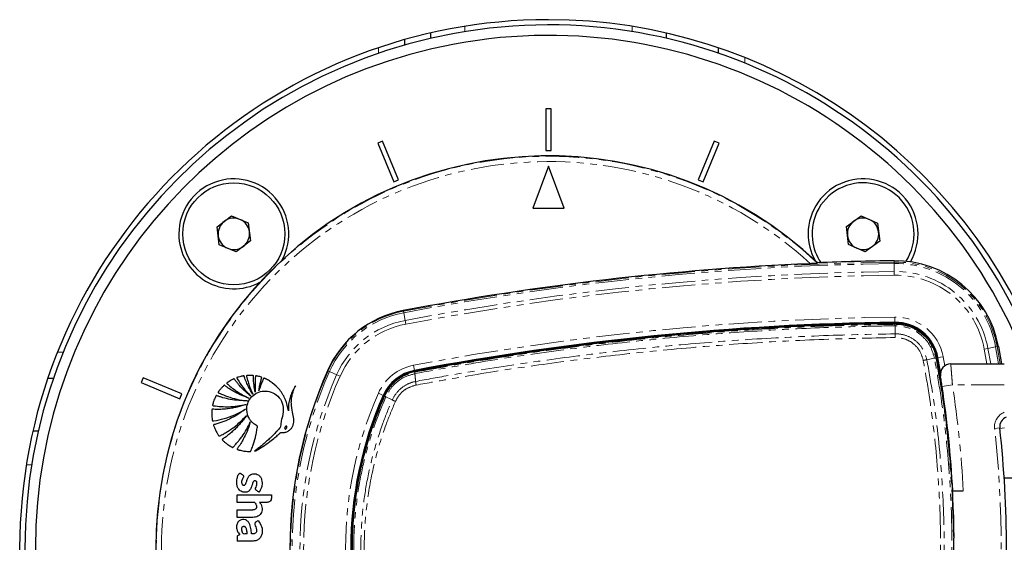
# Model space of a CAD drawing. Header units: millimetres. Extents: x 186 to 9508, y 327 to 8143.
# Tile 27 of 53: x 703 to 891, y 6144 to 6244. Entities that reach past the tile are written whole.
import ezdxf

# ---------------------------------------------------------------- set-up
doc = ezdxf.new("R2010")
doc.units = ezdxf.units.MM
doc.linetypes.add('PHANTOM', pattern=[12.7, 6.35, -1.27, 1.27, -1.27, 1.27, -1.27])

msp = doc.modelspace()

# ---------------------------------------------------------------- linework, layer by layer
at = {"color": 7, "linetype": 'Continuous', "lineweight": 25}
for p, q in [((781.31, 6241.03), (781.31, 6240.01)), ((826.31, 6241.03), (826.31, 6240.01)), ((776.33, 6239.76), (776.33, 6238.72)), ((836.31, 6237.14), (836.31, 6238.2)), ((804.31, 6226.57), (803.31, 6226.57)), ((803.31, 6226.57), (803.31, 6218.57)), ((804.31, 6218.57), (804.31, 6226.57)), ((772.13, 6220.37), (771.2, 6219.98)), ((771.2, 6219.98), (774.26, 6212.59)), ((775.19, 6212.98), (772.13, 6220.37)), ((835.49, 6220.37), (832.43, 6212.98)), ((833.36, 6212.59), (836.42, 6219.98)), ((836.42, 6219.98), (835.49, 6220.37)), ((803.31, 6218.57), (804.31, 6218.57)), ((803.81, 6215.57), (800.81, 6207.57)), ((806.81, 6207.57), (803.81, 6215.57)), ((774.26, 6212.59), (775.19, 6212.98)), ((832.43, 6212.98), (833.36, 6212.59)), ((800.81, 6207.57), (806.81, 6207.57)), ((740.52, 6204.03), (743.29, 6206.11)), ((743.29, 6206.11), (746.47, 6204.76)), ((860.74, 6204.05), (863.52, 6206.11)), ((863.52, 6206.11), (866.7, 6204.74)), ((740.94, 6200.59), (740.52, 6204.03)), ((746.47, 6204.76), (746.89, 6201.32)), ((861.13, 6200.61), (860.74, 6204.05)), ((866.7, 6204.74), (867.09, 6201.29)), ((746.89, 6201.32), (744.13, 6199.23)), ((867.09, 6201.29), (864.31, 6199.23)), ((744.13, 6199.23), (740.94, 6200.59)), ((864.31, 6199.23), (861.13, 6200.61)), ((855.22, 6197.06), (855.25, 6197.15)), ((889.77, 6181.17), (890.36, 6177.82)), ((878.71, 6176.23), (878.21, 6179.03)), ((880.67, 6177.82), (890.89, 6177.82)), ((709.24, 6175.07), (708.18, 6175.07)), ((726.4, 6175.18), (726.01, 6174.25)), ((733.79, 6172.12), (726.4, 6175.18)), ((726.01, 6174.25), (733.4, 6171.19)), ((733.4, 6171.19), (733.79, 6172.12)), ((705.35, 6165.07), (706.37, 6165.07)), ((890.87, 6156.07), (900.71, 6156.07)), ((881.01, 6154.25), (880.97, 6154.28)), ((744.33, 6152.8), (750.9, 6152.8)), ((744.33, 6151.39), (744.33, 6152.8)), ((750.9, 6152.8), (750.9, 6152.2)), ((880.98, 6154.07), (881.02, 6154.07)), ((881.01, 6153.57), (883.05, 6153.57)), ((747.7, 6151.39), (744.33, 6151.39)), ((750.09, 6151.39), (748.63, 6151.39)), ((744.33, 6149.93), (747.33, 6149.93)), ((744.33, 6148.52), (744.33, 6149.93)), ((747.33, 6148.52), (744.33, 6148.52)), ((747.95, 6147.65), (748.39, 6147.9)), ((747.28, 6143.99), (744.33, 6143.99))]:
    msp.add_line(p, q, dxfattribs=at)
at = {"color": 8, "linetype": 'PHANTOM', "lineweight": 18}
for p, q in [((787.81, 6242.29), (787.81, 6241.28)), ((819.81, 6242.29), (819.81, 6241.28)), ((771.33, 6237.15), (771.33, 6238.21)), ((841.31, 6236.35), (841.31, 6235.27)), ((869.85, 6197.28), (869.85, 6197.53)), ((869.85, 6197.28), (869.86, 6196.99)), ((869.86, 6196.99), (869.88, 6195.49)), ((869.88, 6194.78), (869.88, 6195.49)), ((776.11, 6187.89), (776.09, 6188.01)), ((776.11, 6187.89), (776.16, 6187.6)), ((776.44, 6186.13), (776.16, 6187.6)), ((776.57, 6185.43), (776.44, 6186.13)), ((870, 6185.78), (869.98, 6186.78)), ((870, 6185.69), (870, 6185.78)), ((870, 6185.39), (870, 6185.53)), ((870.02, 6185.11), (870.02, 6185.11)), ((870.06, 6183.62), (870.06, 6183.58)), ((887.07, 6180.67), (887.76, 6180.8)), ((887.57, 6177.82), (887.07, 6180.67)), ((889.24, 6181.07), (887.76, 6180.8)), ((887.76, 6180.8), (888.29, 6177.82)), ((889.24, 6181.07), (889.52, 6181.13)), ((889.81, 6177.82), (889.24, 6181.07)), ((889.52, 6181.13), (889.77, 6181.17)), ((889.52, 6181.13), (890.11, 6177.82)), ((710.03, 6180.07), (711.11, 6180.07)), ((877.56, 6178.91), (877.56, 6178.91)), ((877.84, 6178.96), (877.97, 6178.98)), ((878.13, 6179.01), (878.21, 6179.03)), ((878.21, 6179.03), (879.2, 6179.21)), ((879.2, 6179.21), (879.51, 6177.45)), ((778.06, 6177.57), (778.25, 6176.59)), ((761.72, 6176.47), (761.6, 6176.52)), ((761.72, 6176.47), (761.98, 6176.35)), ((763.36, 6175.74), (761.98, 6176.35)), ((764, 6175.46), (763.36, 6175.74)), ((778.26, 6176.5), (778.25, 6176.59)), ((778.31, 6176.27), (778.3, 6176.34)), ((778.3, 6176.27), (778.31, 6176.27)), ((778.3, 6175.98), (778.3, 6175.98)), ((879.01, 6173.52), (880.99, 6173.82)), ((890.89, 6173.82), (880.99, 6173.82)), ((771.32, 6172.22), (772.24, 6171.82)), ((772.32, 6171.78), (772.24, 6171.82)), ((772.53, 6171.69), (772.47, 6171.72)), ((772.53, 6171.68), (772.53, 6171.69)), ((772.76, 6171.57), (772.75, 6171.56)), ((772.75, 6171.56), (772.75, 6171.56)), ((889.04, 6165.49), (890.03, 6165.6)), ((890.93, 6165.6), (890.04, 6165.5)), ((704.09, 6158.57), (705.1, 6158.57))]:
    msp.add_line(p, q, dxfattribs=at)
at = {"color": 8, "linetype": 'PHANTOM', "lineweight": 18, "flags": 128}
for points in [[(870.06, 6183.62), (870.03, 6184.5), (870.02, 6185.11)], [(877.56, 6178.91), (876.94, 6178.79), (876.1, 6178.63)], [(773.99, 6170.94), (773.55, 6171.16), (772.99, 6171.44), (772.75, 6171.56)]]:
    msp.add_lwpolyline(points, dxfattribs=at)
at = {"color": 7, "linetype": 'Continuous', "lineweight": 25, "flags": 128}
msp.add_lwpolyline([(878.67, 6175.94), (878.66, 6176.01), (878.13, 6179.01)], dxfattribs=at)
at = {"color": 7, "linetype": 'Continuous', "lineweight": 25}
msp.add_circle((743.71, 6202.67), 9.75, dxfattribs=at)
for centre, radius, start, end in [((803.81, 6142.57), 101, 90, 339.5732), ((803.81, 6142.57), 100, 20.6403, 339.3597), ((803.81, 6142.57), 101, 20.4268, 90), ((803.81, 6142.57), 98, 21.0814, 338.9186), ((803.81, 6142.57), 75, 46.6933, 313.3067), ((743.71, 6202.67), 10.5, 331.6399, 180), ((863.91, 6202.67), 10.5, 329.3741, 180), ((863.91, 6202.67), 9.75, 327.4322, 186.5432), ((743.71, 6202.67), 3, 126.9721, 186.9721), ((743.71, 6202.67), 3, 66.9721, 126.9721), ((743.71, 6202.67), 3, 6.9721, 66.9721), ((863.91, 6202.67), 3, 126.5432, 186.5432), ((863.91, 6202.67), 3, 66.5432, 126.5432), ((863.91, 6202.67), 3, 6.5432, 66.5432), ((743.71, 6202.67), 3, 306.9721, 6.9721), ((863.91, 6202.67), 3, 306.5432, 6.5432), ((743.71, 6202.67), 10.5, 180, 298.3601), ((743.71, 6202.67), 3, 186.9721, 246.9721), ((863.91, 6202.67), 10.5, 180, 208.3601), ((863.91, 6202.67), 9.75, 186.5432, 214.3627), ((863.91, 6202.67), 3, 186.5432, 246.5432), ((743.71, 6202.67), 3, 246.9721, 306.9721), ((863.91, 6202.67), 3, 246.5432, 306.5432), ((876.63, 5657.07), 540.5, 90.7191, 92.267), ((870.1, 6177.53), 20, 10.4908, 90.7191), ((876.63, 5657.07), 540.38, 92.4164, 100.7235), ((779.78, 6168.48), 19.88, 100.7235, 156.1432), ((876.63, 5657.07), 528.75, 90.7191, 100.7235), ((876.63, 5657.07), 528.66, 90.7191, 100.7235), ((876.63, 5657.07), 528.5, 90.7191, 100.7235), ((870.1, 6177.53), 8.25, 10.4908, 90.7191), ((870.1, 6177.53), 8.16, 10.4908, 90.7191), ((870.1, 6177.53), 8, 10.4908, 90.7191), ((681.31, 6142.57), 200, 1.7191, 10.4908), ((681.31, 6142.57), 200, 4.1474, 10.4908), ((880.67, 6175.82), 2, 90, 189.2779), ((838.37, 6142.57), 83.94, 156.1432, 203.8568), ((779.78, 6168.48), 8.25, 100.7235, 156.1432), ((779.78, 6168.48), 8.16, 100.7235, 156.1432), ((779.78, 6168.48), 8, 100.7235, 156.1432), ((681.31, 6143.25), 200, 2.9569, 8.7036), ((838.37, 6142.57), 72.31, 156.1432, 203.8568), ((838.37, 6142.57), 72.23, 156.1432, 203.8568), ((838.37, 6142.57), 72.06, 156.1432, 203.8568), ((892.02, 6165.82), 2, 112.0417, 186.3565), ((683.31, 6142.57), 208, 353.6435, 6.3565), ((681.31, 6142.57), 199.93, 359.4268, 0.5732)]:
    msp.add_arc(centre, radius, start, end, dxfattribs=at)
at = {"color": 8, "linetype": 'PHANTOM', "lineweight": 18}
for centre, radius, start, end in [((803.81, 6142.57), 74.91, 46.6649, 313.3351), ((803.81, 6142.57), 73.91, 47.3895, 312.6105), ((876.63, 5657.07), 540.25, 90.7191, 100.7235), ((876.63, 5657.07), 539.96, 90.7191, 100.7235), ((876.63, 5657.07), 538.46, 90.7191, 100.7235), ((870.1, 6177.53), 19.75, 10.4908, 90.7191), ((870.1, 6177.53), 19.46, 10.4908, 90.7191), ((870.1, 6177.53), 17.96, 10.4908, 90.7191), ((876.63, 5657.07), 537.75, 90.7191, 100.7235), ((870.1, 6177.53), 17.25, 10.4908, 90.7191), ((779.78, 6168.48), 19.75, 100.7235, 156.1432), ((779.78, 6168.48), 19.46, 100.7235, 156.1432), ((779.78, 6168.48), 17.96, 100.7235, 156.1432), ((876.63, 5657.07), 529.75, 90.7191, 100.7235), ((870.1, 6177.53), 9.25, 10.4908, 90.7191), ((779.78, 6168.48), 17.25, 100.7235, 156.1432), ((867.05, 6185.1), 2.96, 0.0685, 5.6487), ((875.01, 6192.86), 14.18, 280.3598, 281.4916), ((779.78, 6168.48), 9.25, 100.7235, 156.1432), ((838.37, 6142.57), 83.82, 156.1432, 203.8568), ((838.37, 6142.57), 83.52, 156.1432, 203.8568), ((838.37, 6142.57), 82.02, 156.1432, 203.8568), ((838.37, 6142.57), 81.32, 156.1432, 203.8568), ((778.84, 6176.11), 0.559, 163.5371, 193.4563), ((681.31, 6143.25), 202, 2.9276, 8.7036), ((838.37, 6142.57), 73.31, 156.1432, 203.8568), ((773.27, 6172.8), 1.34, 236.2906, 247.3365), ((781.69, 6186.65), 17.49, 243.874, 246.0208), ((892.02, 6165.82), 3, 112.0417, 186.3565), ((683.31, 6142.57), 207, 353.6435, 6.3565)]:
    msp.add_arc(centre, radius, start, end, dxfattribs=at)
at = {"color": 7, "linetype": 'Continuous', "lineweight": 25}
for points, knots in [([(855.22, 6197.06), (855.21, 6197.05), (855.19, 6197.05), (855.02, 6197.03), (854.73, 6197.01), (854.31, 6196.99), (854, 6196.97), (853.85, 6196.97)], [0, 0, 0, 0, 0.1440968, 0.2875872, 0.486137, 0.7601998, 1, 1, 1, 1]), ([(746.93, 6171.69), (746.41, 6172.14), (745.59, 6172.82), (744.73, 6173.76), (744.28, 6174.31), (744.01, 6174.64), (743.89, 6174.85), (743.8, 6174.94), (743.77, 6174.96), (743.75, 6174.97), (743.71, 6174.97), (743.66, 6174.96), (743.57, 6174.91), (743.34, 6174.79), (743.01, 6174.61), (742.69, 6174.39), (742.48, 6174.26), (742.41, 6174.2), (742.39, 6174.18), (742.38, 6174.15), (742.39, 6174.12), (742.41, 6174.07), (742.47, 6174.02), (742.52, 6173.98), (742.54, 6173.96), (742.55, 6173.96), (742.55, 6173.95), (742.55, 6173.95), (742.55, 6173.95), (742.55, 6173.95), (742.55, 6173.95), (742.55, 6173.95), (743.12, 6173.44), (744.39, 6172.42), (745.84, 6171.68), (746.61, 6171.28)], [0, 0, 0, 0, 0.181563, 0.281452, 0.336766, 0.368324, 0.39543, 0.400295, 0.402717, 0.404776, 0.406735, 0.41078, 0.419527, 0.434462, 0.477332, 0.519899, 0.538335, 0.541449, 0.544399, 0.546346, 0.548841, 0.551627, 0.562442, 0.56711, 0.56892, 0.56965, 0.569956, 0.570088, 0.570146, 0.570171, 0.570182, 0.570187, 0.57019, 0.771132, 1, 1, 1, 1]), ([(747.32, 6172.06), (747.04, 6172.52), (746.6, 6173.26), (746.16, 6174.22), (745.92, 6174.83), (745.78, 6175.19), (745.72, 6175.4), (745.69, 6175.49), (745.67, 6175.52), (745.65, 6175.53), (745.63, 6175.55), (745.59, 6175.55), (745.52, 6175.54), (745.42, 6175.52), (745.26, 6175.49), (744.99, 6175.43), (744.69, 6175.35), (744.45, 6175.28), (744.34, 6175.24), (744.3, 6175.21), (744.28, 6175.18), (744.28, 6175.13), (744.3, 6175.09), (744.33, 6175.04), (744.35, 6175), (744.37, 6174.97), (744.37, 6174.96), (744.38, 6174.96), (744.38, 6174.95), (744.38, 6174.95), (744.38, 6174.95), (744.38, 6174.95), (744.38, 6174.95), (744.72, 6174.38), (745.49, 6173.23), (746.44, 6172.22), (746.93, 6171.69)], [0, 0, 0, 0, 0.165667, 0.266279, 0.325785, 0.370092, 0.385201, 0.394149, 0.396289, 0.398331, 0.400329, 0.404851, 0.409546, 0.422041, 0.435842, 0.460922, 0.507787, 0.532654, 0.538534, 0.542969, 0.546556, 0.550022, 0.555764, 0.56218, 0.567863, 0.570218, 0.571206, 0.57163, 0.571814, 0.571894, 0.57193, 0.571945, 0.571952, 0.571957, 0.777413, 1, 1, 1, 1]), ([(747.81, 6172.42), (747.72, 6172.88), (747.58, 6173.63), (747.49, 6174.55), (747.46, 6175.08), (747.45, 6175.37), (747.46, 6175.51), (747.44, 6175.58), (747.4, 6175.6), (747.38, 6175.61), (747.32, 6175.63), (747.18, 6175.64), (746.93, 6175.65), (746.64, 6175.64), (746.39, 6175.64), (746.27, 6175.63), (746.21, 6175.62), (746.19, 6175.61), (746.17, 6175.59), (746.15, 6175.56), (746.14, 6175.51), (746.17, 6175.38), (746.24, 6175.09), (746.39, 6174.51), (746.71, 6173.45), (747.07, 6172.62), (747.32, 6172.06)], [0, 0, 0, 0, 0.173667, 0.277701, 0.336774, 0.369433, 0.380571, 0.39028, 0.392921, 0.395812, 0.399929, 0.415801, 0.444961, 0.493447, 0.520917, 0.534753, 0.538746, 0.542045, 0.544886, 0.547523, 0.554857, 0.563491, 0.595044, 0.666572, 0.779172, 1, 1, 1, 1]), ([(748.51, 6172.72), (748.55, 6173.01), (748.63, 6173.54), (748.78, 6174.2), (748.89, 6174.64), (748.96, 6174.88), (749, 6175.04), (749.04, 6175.15), (749.04, 6175.22), (749.04, 6175.25), (749.02, 6175.27), (748.9, 6175.34), (748.66, 6175.4), (748.37, 6175.46), (748.15, 6175.51), (748.03, 6175.53), (747.96, 6175.54), (747.91, 6175.54), (747.88, 6175.52), (747.86, 6175.49), (747.84, 6175.42), (747.83, 6175.25), (747.79, 6174.9), (747.74, 6173.93), (747.78, 6173.07), (747.81, 6172.42)], [0, 0, 0, 0, 0.127698, 0.23016, 0.296705, 0.322542, 0.341876, 0.367198, 0.371042, 0.374711, 0.378669, 0.383491, 0.434305, 0.485479, 0.510406, 0.531464, 0.538702, 0.544566, 0.549073, 0.554075, 0.560071, 0.580208, 0.62816, 0.714057, 1, 1, 1, 1]), ([(754.19, 6168.87), (754.02, 6169.58), (753.68, 6171), (752.6, 6172.86), (751.37, 6174.04), (750.46, 6174.64), (750.04, 6174.86), (749.83, 6174.96), (749.69, 6175.02), (749.58, 6175.08), (749.5, 6175.1), (749.45, 6175.1), (749.4, 6175.06), (749.36, 6175), (749.33, 6174.92), (749.3, 6174.84), (749.22, 6174.64), (749.04, 6174.25), (748.78, 6173.57), (748.6, 6173.03), (748.51, 6172.72)], [0, 0, 0, 0, 0.202229, 0.40583, 0.591312, 0.672977, 0.708933, 0.723066, 0.737203, 0.751346, 0.758346, 0.76153, 0.764796, 0.773005, 0.782354, 0.789655, 0.796108, 0.841429, 0.909394, 1, 1, 1, 1]), ([(879.01, 6173.52), (878.98, 6173.67), (878.93, 6174.05), (878.84, 6174.6), (878.76, 6175.1), (878.71, 6175.43), (878.7, 6175.48), (878.69, 6175.5)], [0, 0, 0, 0, 0.148936, 0.363368, 0.575824, 0.787673, 1, 1, 1, 1]), ([(746.61, 6171.28), (745.71, 6171.62), (744.42, 6172.12), (743.08, 6172.94), (742.51, 6173.32), (742.24, 6173.51), (742.08, 6173.62), (741.98, 6173.72), (741.91, 6173.75), (741.87, 6173.75), (741.84, 6173.73), (741.79, 6173.69), (741.7, 6173.6), (741.5, 6173.4), (741.23, 6173.12), (740.98, 6172.78), (740.81, 6172.58), (740.74, 6172.47), (740.72, 6172.43), (740.72, 6172.39), (740.73, 6172.36), (740.78, 6172.31), (740.85, 6172.28), (740.91, 6172.26), (740.94, 6172.24), (740.95, 6172.24), (740.95, 6172.24), (740.96, 6172.24), (740.96, 6172.24), (740.96, 6172.24), (740.96, 6172.24), (740.96, 6172.24), (741.47, 6172), (742.57, 6171.55), (744.35, 6171.03), (745.63, 6170.86), (746.3, 6170.77)], [0, 0, 0, 0, 0.221218, 0.318628, 0.361529, 0.378392, 0.39526, 0.406999, 0.409707, 0.412374, 0.415346, 0.417923, 0.427889, 0.443092, 0.483276, 0.518157, 0.540037, 0.544161, 0.547903, 0.550197, 0.552664, 0.555265, 0.565387, 0.569719, 0.571381, 0.572047, 0.572325, 0.572445, 0.572497, 0.57252, 0.57253, 0.572534, 0.572538, 0.702949, 0.845438, 1, 1, 1, 1]), ([(747.69, 6161.17), (747.84, 6161.22), (748.09, 6161.31), (748.43, 6161.53), (748.86, 6161.79), (749.49, 6162.21), (750.37, 6162.83), (751.26, 6163.52), (751.98, 6164.12), (752.39, 6164.47), (752.56, 6164.64), (752.62, 6164.68), (752.65, 6164.7), (752.66, 6164.72), (752.67, 6164.73), (752.69, 6164.74), (752.72, 6164.74), (752.76, 6164.74), (752.85, 6164.72), (752.97, 6164.72), (753.08, 6164.72), (753.15, 6164.72), (753.18, 6164.72), (753.19, 6164.72), (753.2, 6164.72), (753.2, 6164.73), (753.2, 6164.73), (753.2, 6164.73), (753.2, 6164.73), (753.42, 6164.74), (753.84, 6164.84), (754.39, 6165.16), (754.8, 6165.61), (755.16, 6166.32), (755.22, 6167.37), (754.9, 6168.73), (754.67, 6170), (754.71, 6171.14), (754.86, 6171.92), (755.06, 6172.57), (755.25, 6173.12), (755.4, 6173.46), (755.49, 6173.64), (755.5, 6173.65)], [0, 0, 0, 0, 0.02822, 0.047024, 0.072189, 0.117124, 0.182915, 0.263094, 0.318189, 0.351119, 0.358364, 0.361518, 0.363967, 0.364769, 0.365681, 0.366458, 0.368426, 0.370883, 0.374355, 0.383843, 0.39149, 0.394855, 0.396335, 0.396987, 0.397274, 0.3974, 0.397455, 0.39748, 0.39749, 0.397499, 0.435527, 0.473257, 0.509719, 0.541957, 0.613525, 0.690941, 0.79256, 0.84284, 0.893244, 0.933507, 0.964789, 0.996041, 1, 1, 1, 1]), ([(755.5, 6173.65), (755.32, 6173.35), (754.96, 6172.73), (754.54, 6171.74), (754.24, 6170.71), (754.14, 6169.82), (754.14, 6169.21), (754.18, 6168.95), (754.19, 6168.87)], [0, 0, 0, 0, 0.209784, 0.422933, 0.635761, 0.846744, 0.951153, 1, 1, 1, 1]), ([(746.3, 6170.77), (745.2, 6170.82), (743.63, 6170.88), (741.89, 6171.3), (741.15, 6171.52), (740.79, 6171.65), (740.58, 6171.71), (740.44, 6171.79), (740.35, 6171.78), (740.3, 6171.75), (740.23, 6171.6), (740.1, 6171.31), (739.93, 6170.91), (739.79, 6170.5), (739.72, 6170.21), (739.67, 6170.04), (739.66, 6169.96), (739.67, 6169.91), (739.71, 6169.87), (739.76, 6169.86), (739.8, 6169.85), (739.83, 6169.85), (739.84, 6169.85), (739.84, 6169.85), (739.85, 6169.85), (739.85, 6169.85), (739.85, 6169.85), (739.85, 6169.85), (739.85, 6169.85), (740.81, 6169.7), (742.9, 6169.54), (744.95, 6169.9), (746.04, 6170.09)], [0, 0, 0, 0, 0.2255528, 0.3249177, 0.3686671, 0.3858599, 0.4030558, 0.4148985, 0.4176634, 0.4206622, 0.4279839, 0.4501466, 0.4874333, 0.5176517, 0.539746, 0.549342, 0.5531365, 0.5570922, 0.5603648, 0.5639821, 0.5674381, 0.5689722, 0.5696397, 0.5699311, 0.5700588, 0.5701149, 0.5701395, 0.5701504, 0.5701552, 0.5701589, 0.7715299, 1, 1, 1, 1]), ([(746.76, 6161.11), (746.79, 6161.11), (746.84, 6161.1), (746.89, 6161.12), (746.93, 6161.15), (746.96, 6161.22), (747.04, 6161.42), (747.24, 6161.87), (747.58, 6162.82), (747.88, 6163.94), (748.1, 6164.95), (748.15, 6165.52), (748.24, 6165.81), (748.19, 6166), (748.1, 6166.05), (747.92, 6166.15), (747.59, 6166.34), (747.28, 6166.62), (747.05, 6166.86), (746.82, 6167.14), (746.41, 6167.79), (746.11, 6168.92), (746.28, 6170.26), (746.9, 6171.39), (747.88, 6172.24), (749.13, 6172.69), (750.55, 6172.64), (751.9, 6171.99), (752.94, 6170.74), (753.28, 6169.08), (753.04, 6167.8), (752.77, 6166.98), (752.69, 6166.57), (752.67, 6166.14), (752.59, 6165.71), (752.3, 6165.4), (752.1, 6165.15), (751.96, 6164.99), (751.9, 6164.92), (751.87, 6164.89), (751.86, 6164.88), (751.85, 6164.87), (751.85, 6164.87), (751.85, 6164.87), (751.85, 6164.87), (751.66, 6164.66), (751.26, 6164.24), (750.63, 6163.64), (749.99, 6163.06), (749.33, 6162.49), (748.66, 6161.94), (748.12, 6161.5), (747.79, 6161.25), (747.69, 6161.17)], [0, 0, 0, 0, 0.0032966, 0.0044508, 0.0060127, 0.0076363, 0.0119341, 0.0277509, 0.0558597, 0.112253, 0.1432712, 0.1581401, 0.1693379, 0.1728137, 0.1760335, 0.1791851, 0.193339, 0.2142755, 0.2199719, 0.2268437, 0.2499978, 0.2958207, 0.3397938, 0.3804541, 0.4219633, 0.4652446, 0.5095626, 0.5594472, 0.6094064, 0.6653695, 0.7217958, 0.7365556, 0.751316, 0.7635258, 0.7793182, 0.7926307, 0.8053556, 0.8110719, 0.813587, 0.8146937, 0.8151806, 0.8153948, 0.8154891, 0.8155306, 0.8155488, 0.8155631, 0.8441793, 0.8728415, 0.9015416, 0.9302542, 0.9589401, 0.9875496, 1, 1, 1, 1]), ([(746.04, 6170.09), (745.76, 6170), (745.2, 6169.8), (744.34, 6169.57), (743.46, 6169.39), (742.58, 6169.26), (741.69, 6169.17), (740.8, 6169.13), (740.14, 6169.15), (739.74, 6169.16), (739.63, 6169.18), (739.56, 6169.16), (739.54, 6169.14), (739.51, 6169.08), (739.5, 6168.82), (739.47, 6168.33), (739.51, 6167.72), (739.56, 6167.27), (739.6, 6167.05), (739.62, 6166.99), (739.65, 6166.97), (739.68, 6166.95), (739.74, 6166.94), (739.8, 6166.95), (739.84, 6166.96), (739.87, 6166.97), (739.89, 6166.97), (739.89, 6166.97), (739.89, 6166.97), (739.9, 6166.97), (739.9, 6166.97), (739.9, 6166.97), (739.9, 6166.97), (740.56, 6167.07), (741.93, 6167.37), (743.98, 6168.08), (745.28, 6168.8), (745.95, 6169.18)], [0, 0, 0, 0, 0.057426, 0.114826, 0.172211, 0.229592, 0.286977, 0.344377, 0.401806, 0.412893, 0.421478, 0.424076, 0.425858, 0.427738, 0.436262, 0.474569, 0.523369, 0.554574, 0.56231, 0.564903, 0.567089, 0.56915, 0.572812, 0.576881, 0.580591, 0.582187, 0.582872, 0.58317, 0.5833, 0.583357, 0.583382, 0.583393, 0.583398, 0.583402, 0.713102, 0.851978, 1, 1, 1, 1]), ([(745.95, 6169.18), (744.96, 6168.5), (743.54, 6167.52), (741.81, 6166.82), (741.06, 6166.55), (740.66, 6166.43), (740.31, 6166.32), (740.05, 6166.28), (739.92, 6166.23), (739.86, 6166.2), (739.84, 6166.14), (739.86, 6166.02), (739.95, 6165.81), (740.1, 6165.42), (740.32, 6164.97), (740.55, 6164.56), (740.74, 6164.3), (740.83, 6164.13), (740.91, 6164.07), (740.97, 6164.05), (741.14, 6164.13), (741.41, 6164.28), (741.77, 6164.47), (742.14, 6164.68), (742.57, 6164.94), (743.13, 6165.31), (743.98, 6165.92), (745.02, 6166.8), (745.75, 6167.59), (746.12, 6167.98)], [0, 0, 0, 0, 0.226718, 0.326617, 0.352803, 0.378996, 0.4052, 0.423578, 0.427974, 0.432067, 0.43542, 0.439009, 0.45551, 0.47762, 0.518825, 0.549936, 0.567789, 0.580796, 0.58381, 0.586672, 0.592895, 0.616517, 0.647493, 0.669087, 0.698685, 0.742291, 0.796477, 0.898237, 1, 1, 1, 1]), ([(746.12, 6167.98), (745.95, 6167.74), (745.62, 6167.27), (745.08, 6166.59), (744.51, 6165.94), (743.9, 6165.33), (743.27, 6164.74), (742.59, 6164.2), (742.03, 6163.75), (741.64, 6163.55), (741.53, 6163.43), (741.51, 6163.4), (741.51, 6163.36), (741.53, 6163.31), (741.67, 6163.14), (741.89, 6162.97), (742.21, 6162.69), (742.54, 6162.45), (742.86, 6162.24), (743.09, 6162.1), (743.24, 6162.02), (743.36, 6161.93), (743.46, 6161.89), (743.53, 6161.9), (743.61, 6161.96), (743.73, 6162.11), (743.92, 6162.3), (744.14, 6162.54), (744.44, 6162.89), (744.83, 6163.36), (745.44, 6164.18), (746.16, 6165.3), (746.62, 6166.26), (746.85, 6166.74)], [0, 0, 0, 0, 0.05771, 0.11539, 0.173053, 0.230709, 0.288371, 0.346051, 0.403765, 0.431524, 0.433822, 0.435859, 0.437913, 0.441817, 0.446383, 0.480892, 0.497728, 0.531857, 0.561892, 0.573691, 0.585489, 0.597662, 0.603357, 0.606247, 0.609835, 0.624207, 0.643874, 0.663907, 0.689821, 0.734639, 0.787656, 0.89382, 1, 1, 1, 1]), ([(746.85, 6166.74), (746.66, 6166.14), (746.3, 6165), (745.65, 6163.66), (745.12, 6162.74), (744.74, 6162.15), (744.49, 6161.81), (744.36, 6161.62), (744.35, 6161.58), (744.35, 6161.55), (744.37, 6161.52), (744.42, 6161.49), (744.48, 6161.47), (744.6, 6161.44), (744.76, 6161.38), (745.2, 6161.27), (745.86, 6161.14), (746.46, 6161.12), (746.76, 6161.11)], [0, 0, 0, 0, 0.229182, 0.431712, 0.540852, 0.613251, 0.685771, 0.694462, 0.697028, 0.701156, 0.704891, 0.711452, 0.718649, 0.729129, 0.755851, 0.782573, 0.891294, 1, 1, 1, 1]), ([(753.79, 6165.93), (753.78, 6165.94), (753.76, 6165.95), (753.7, 6165.95), (753.62, 6165.92), (753.55, 6165.85), (753.49, 6165.75), (753.44, 6165.65), (753.42, 6165.55), (753.43, 6165.47), (753.46, 6165.42), (753.48, 6165.41), (753.49, 6165.4)], [0, 0, 0, 0, 0.054152, 0.106755, 0.220928, 0.354231, 0.499771, 0.645409, 0.778973, 0.893409, 0.946014, 1, 1, 1, 1]), ([(753.49, 6165.4), (753.51, 6165.39), (753.53, 6165.38), (753.57, 6165.38), (753.62, 6165.4), (753.67, 6165.43), (753.74, 6165.49), (753.8, 6165.58), (753.84, 6165.68), (753.87, 6165.78), (753.86, 6165.86), (753.83, 6165.91), (753.81, 6165.92), (753.79, 6165.93)], [0, 0, 0, 0, 0.054064, 0.106543, 0.161595, 0.221254, 0.354546, 0.500182, 0.645922, 0.779485, 0.893724, 0.946168, 1, 1, 1, 1]), ([(748.02, 6153.68), (747.98, 6153.7), (747.92, 6153.75), (747.87, 6153.85), (747.86, 6153.96), (747.89, 6154.2), (748.07, 6154.51), (748.15, 6154.9), (748.12, 6155.19), (748.05, 6155.35), (747.95, 6155.47), (747.81, 6155.52), (747.67, 6155.52), (747.48, 6155.42), (747.35, 6155.17), (747.24, 6154.79), (747.09, 6154.31), (746.9, 6153.9), (746.66, 6153.62), (746.47, 6153.46), (746.19, 6153.35), (745.86, 6153.31), (745.49, 6153.35), (745.12, 6153.49), (744.78, 6153.73), (744.51, 6154.09), (744.31, 6154.57), (744.24, 6155.13), (744.27, 6155.67), (744.39, 6156.22), (744.56, 6156.64), (744.75, 6156.89), (744.8, 6156.97), (744.83, 6156.99), (744.84, 6156.99), (744.85, 6156.99), (744.88, 6156.99), (744.92, 6156.97), (744.98, 6156.93), (745.07, 6156.85), (745.22, 6156.76), (745.42, 6156.66), (745.5, 6156.52), (745.54, 6156.44)], [0, 0, 0, 0, 0.011232, 0.021027, 0.030771, 0.041185, 0.086899, 0.130076, 0.148188, 0.165146, 0.177277, 0.190131, 0.203885, 0.216548, 0.246148, 0.277538, 0.326313, 0.385862, 0.400693, 0.426996, 0.454023, 0.481187, 0.517987, 0.555064, 0.591537, 0.628693, 0.67989, 0.732012, 0.784237, 0.827478, 0.888451, 0.90755, 0.914117, 0.915019, 0.915944, 0.916985, 0.918229, 0.923434, 0.929635, 0.939467, 0.956213, 0.977297, 1, 1, 1, 1]), ([(745.54, 6156.44), (745.55, 6156.37), (745.56, 6156.22), (745.43, 6155.98), (745.28, 6155.71), (745.19, 6155.37), (745.2, 6155.08), (745.27, 6154.88), (745.34, 6154.77), (745.42, 6154.7), (745.52, 6154.66), (745.63, 6154.64), (745.74, 6154.67), (745.85, 6154.74), (745.95, 6154.86), (746.08, 6155.15), (746.18, 6155.49), (746.31, 6155.88), (746.46, 6156.24), (746.74, 6156.58), (747.16, 6156.8), (747.57, 6156.88), (748, 6156.83), (748.44, 6156.64), (748.82, 6156.26), (749.05, 6155.72), (749.14, 6155.15), (749.11, 6154.55), (748.97, 6154.05), (748.8, 6153.74), (748.71, 6153.59), (748.64, 6153.5), (748.58, 6153.42), (748.54, 6153.38), (748.52, 6153.36), (748.51, 6153.36), (748.51, 6153.36), (748.5, 6153.36), (748.5, 6153.36), (748.48, 6153.37), (748.47, 6153.38), (748.45, 6153.39), (748.44, 6153.4), (748.44, 6153.4), (748.44, 6153.4), (748.44, 6153.4), (748.44, 6153.4), (748.44, 6153.4), (748.44, 6153.4), (748.44, 6153.4), (748.35, 6153.46), (748.21, 6153.55), (748.07, 6153.64), (748.02, 6153.68)], [0, 0, 0, 0, 0.021417, 0.042498, 0.077987, 0.110867, 0.143353, 0.159573, 0.170162, 0.180525, 0.190826, 0.201476, 0.212535, 0.223128, 0.239347, 0.255952, 0.314059, 0.343371, 0.372846, 0.427443, 0.46738, 0.507386, 0.547856, 0.589422, 0.644348, 0.699381, 0.755554, 0.810452, 0.874335, 0.902475, 0.913539, 0.924622, 0.9357, 0.940706, 0.942343, 0.942869, 0.943336, 0.943782, 0.944363, 0.945513, 0.947963, 0.950291, 0.951078, 0.951352, 0.951457, 0.9515, 0.951519, 0.951527, 0.95153, 0.951532, 0.951533, 0.982273, 1, 1, 1, 1]), ([(750.9, 6152.2), (750.88, 6152.08), (750.85, 6151.84), (750.63, 6151.58), (750.37, 6151.42), (750.18, 6151.4), (750.09, 6151.39)], [0, 0, 0, 0, 0.283705, 0.557917, 0.775026, 1, 1, 1, 1]), ([(748.63, 6151.39), (748.74, 6151.26), (748.96, 6150.99), (749.11, 6150.49), (749.14, 6149.98), (749.03, 6149.47), (748.75, 6149.03), (748.19, 6148.61), (747.67, 6148.56), (747.33, 6148.52)], [0, 0, 0, 0, 0.125361, 0.250199, 0.375861, 0.501046, 0.626299, 0.751147, 1, 1, 1, 1]), ([(747.7, 6151.39), (747.78, 6151.29), (747.94, 6151.09), (748.05, 6150.77), (748.07, 6150.49), (748.02, 6150.27), (747.9, 6150.11), (747.73, 6149.99), (747.53, 6149.95), (747.39, 6149.94), (747.33, 6149.93)], [0, 0, 0, 0, 0.20075, 0.371353, 0.491267, 0.615204, 0.694596, 0.793687, 0.904539, 1, 1, 1, 1]), ([(881.22, 6148.57), (881.21, 6148.53), (881.2, 6148.44), (881.2, 6147.75), (881.21, 6146.73), (881.22, 6145.61), (881.23, 6144.86), (881.23, 6144.57)], [0, 0, 0, 0, 0.214577, 0.429187, 0.643791, 0.85845, 1, 1, 1, 1]), ([(747.09, 6145.36), (747.06, 6145.71), (747.01, 6146.4), (746.77, 6147.26), (746.36, 6147.83), (745.89, 6148.11), (745.36, 6148.14), (744.9, 6148), (744.57, 6147.75), (744.33, 6147.34), (744.2, 6146.78), (744.29, 6146.13), (744.54, 6145.61), (744.77, 6145.33), (744.87, 6145.21)], [0, 0, 0, 0, 0.143245, 0.2863, 0.358562, 0.42973, 0.501653, 0.57333, 0.62118, 0.668883, 0.765222, 0.851094, 0.934425, 1, 1, 1, 1]), ([(746.25, 6145.36), (746.24, 6145.6), (746.23, 6145.94), (746.12, 6146.35), (746.01, 6146.57), (745.87, 6146.71), (745.73, 6146.77), (745.58, 6146.78), (745.44, 6146.75), (745.31, 6146.68), (745.21, 6146.53), (745.18, 6146.28), (745.2, 6145.97), (745.29, 6145.77), (745.34, 6145.67)], [0, 0, 0, 0, 0.235346, 0.328382, 0.417623, 0.466597, 0.514368, 0.562572, 0.611927, 0.656748, 0.699407, 0.787981, 0.894127, 1, 1, 1, 1]), ([(747.95, 6147.65), (747.91, 6147.62), (747.84, 6147.57), (747.76, 6147.46), (747.71, 6147.33), (747.69, 6147.05), (747.92, 6146.69), (748.06, 6146.26), (748.07, 6145.89), (747.98, 6145.64), (747.81, 6145.47), (747.51, 6145.34), (747.26, 6145.35), (747.09, 6145.36)], [0, 0, 0, 0, 0.043693, 0.087035, 0.130805, 0.173871, 0.347703, 0.520641, 0.609431, 0.697904, 0.762047, 0.837472, 1, 1, 1, 1]), ([(748.39, 6147.9), (748.64, 6147.54), (749.13, 6146.8), (749.21, 6145.66), (748.93, 6144.82), (748.5, 6144.33), (747.92, 6144.03), (747.49, 6144), (747.28, 6143.99)], [0, 0, 0, 0, 0.2513706, 0.5065545, 0.6303127, 0.7534146, 0.8768054, 1, 1, 1, 1]), ([(744.87, 6145.21), (744.8, 6145.18), (744.64, 6145.13), (744.43, 6145.02), (744.34, 6144.83), (744.33, 6144.64), (744.33, 6144.36), (744.33, 6144.14), (744.33, 6143.99)], [0, 0, 0, 0, 0.153808, 0.342505, 0.433346, 0.55862, 0.702766, 1, 1, 1, 1]), ([(746.25, 6145.36), (746.13, 6145.36), (745.92, 6145.37), (745.67, 6145.32), (745.53, 6145.41), (745.44, 6145.52), (745.38, 6145.61), (745.34, 6145.67)], [0, 0, 0, 0, 0.336352, 0.602343, 0.685151, 0.78957, 1, 1, 1, 1])]:
    msp.add_open_spline(points, degree=3, knots=knots, dxfattribs=at)
at = {"color": 8, "linetype": 'PHANTOM', "lineweight": 18}
for points, knots in [([(870.02, 6185.11), (867.75, 6185.07), (860.95, 6184.95), (849.61, 6184.51), (835.71, 6183.62), (821.52, 6182.34), (807.06, 6180.63), (792.64, 6178.55), (783.08, 6176.84), (778.3, 6175.98)], [0, 0, 0, 0, 0.0736516, 0.2209668, 0.3684144, 0.5259122, 0.6835704, 0.8417055, 1, 1, 1, 1]), ([(778.31, 6176.27), (783.09, 6177.13), (792.64, 6178.84), (807.06, 6180.92), (821.52, 6182.63), (835.7, 6183.91), (849.6, 6184.8), (860.93, 6185.24), (867.73, 6185.36), (870, 6185.39)], [0, 0, 0, 0, 0.158217, 0.316434, 0.474012, 0.63159, 0.77897, 0.926349, 1, 1, 1, 1]), ([(870, 6185.39), (870, 6185.39), (870, 6185.39), (870, 6185.39), (870.01, 6185.39)], [0, 0, 0, 0, 0.24568, 1, 1, 1, 1]), ([(870.01, 6185.39), (870.14, 6185.39), (871.15, 6185.39), (873.05, 6184.98), (875.33, 6183.59), (877.1, 6181.52), (877.59, 6179.81), (877.84, 6178.96)], [0, 0, 0, 0, 0.036324, 0.277287, 0.518216, 0.759108, 1, 1, 1, 1]), ([(877.56, 6178.91), (877.32, 6179.73), (876.85, 6181.37), (875.15, 6183.37), (872.95, 6184.71), (871.12, 6185.1), (870.14, 6185.1), (870.02, 6185.11)], [0, 0, 0, 0, 0.240815, 0.481676, 0.72263, 0.963679, 1, 1, 1, 1]), ([(778.43, 6174.48), (780.66, 6174.89), (787.32, 6176.11), (798.5, 6177.9), (812.27, 6179.77), (826.41, 6181.3), (840.91, 6182.47), (855.47, 6183.28), (865.19, 6183.48), (870.06, 6183.58)], [0, 0, 0, 0, 0.0737204, 0.221176, 0.3687607, 0.5261662, 0.6837316, 0.8417841, 1, 1, 1, 1]), ([(870.07, 6182.87), (865.22, 6182.77), (855.5, 6182.57), (840.96, 6181.76), (826.47, 6180.59), (812.35, 6179.06), (798.59, 6177.2), (787.42, 6175.41), (780.76, 6174.19), (778.54, 6173.79)], [0, 0, 0, 0, 0.158052, 0.316267, 0.473672, 0.631237, 0.778693, 0.926279, 1, 1, 1, 1]), ([(870.06, 6183.58), (870.06, 6183.58), (870.77, 6183.59), (872.17, 6183.36), (874, 6182.33), (875.47, 6180.73), (875.88, 6179.35), (876.1, 6178.63)], [0, 0, 0, 0, 0.000007, 0.251557, 0.493427, 0.734807, 1, 1, 1, 1]), ([(875.41, 6178.5), (875.22, 6179.14), (874.85, 6180.36), (873.56, 6181.76), (871.94, 6182.7), (870.7, 6182.81), (870.07, 6182.87)], [0, 0, 0, 0, 0.265153, 0.506539, 0.748436, 1, 1, 1, 1]), ([(876.1, 6178.63), (876.49, 6176.41), (877.65, 6169.76), (878.92, 6158.53), (879.56, 6145), (879.26, 6131.78), (878.17, 6118.93), (876.79, 6110.65), (876.1, 6106.51)], [0, 0, 0, 0, 0.09315, 0.279528, 0.466787, 0.653164, 0.82623, 1, 1, 1, 1]), ([(877.56, 6106.23), (878.26, 6110.46), (879.67, 6118.92), (880.75, 6131.96), (881.04, 6145.27), (880.38, 6158.8), (879.11, 6170.02), (877.95, 6176.69), (877.56, 6178.91)], [0, 0, 0, 0, 0.175926, 0.351853, 0.536803, 0.722183, 0.907563, 1, 1, 1, 1]), ([(877.84, 6178.96), (878.22, 6176.74), (879.39, 6170.07), (880.66, 6158.84), (881.32, 6145.29), (881.03, 6131.95), (879.95, 6118.89), (878.54, 6110.42), (877.84, 6106.18)], [0, 0, 0, 0, 0.092437, 0.27739, 0.463199, 0.648153, 0.823711, 1, 1, 1, 1]), ([(875.41, 6106.64), (876.1, 6110.76), (877.47, 6119), (878.56, 6131.81), (878.87, 6144.98), (878.23, 6158.46), (876.96, 6169.65), (875.8, 6176.29), (875.41, 6178.5)], [0, 0, 0, 0, 0.173418, 0.346836, 0.533213, 0.720031, 0.906849, 1, 1, 1, 1]), ([(880.67, 6177.82), (880.67, 6177.78), (880.68, 6177.69), (880.73, 6177.01), (880.81, 6176.02), (880.9, 6174.89), (880.96, 6174.13), (880.99, 6173.82)], [0, 0, 0, 0, 0.2122436, 0.4240221, 0.6364538, 0.8509534, 1, 1, 1, 1]), ([(772.53, 6171.69), (772.9, 6172.36), (773.7, 6173.81), (775.72, 6175.5), (777.44, 6176.01), (778.3, 6176.27)], [0, 0, 0, 0, 0.298978, 0.648579, 1, 1, 1, 1]), ([(778.3, 6175.98), (777.47, 6175.73), (775.82, 6175.24), (773.88, 6173.61), (773.11, 6172.21), (772.76, 6171.57)], [0, 0, 0, 0, 0.350443, 0.700656, 1, 1, 1, 1]), ([(778.3, 6175.98), (778.29, 6176.02), (778.29, 6176.1), (778.28, 6176.19), (778.29, 6176.25), (778.3, 6176.26), (778.3, 6176.27)], [0, 0, 0, 0, 0.25, 0.5, 0.75, 1, 1, 1, 1]), ([(778.43, 6174.48), (778.41, 6174.77), (778.36, 6175.27), (778.32, 6175.77), (778.3, 6175.98)], [0, 0, 0, 0, 0.586932, 1, 1, 1, 1]), ([(773.99, 6170.94), (773.99, 6170.94), (774.27, 6171.58), (775.05, 6172.75), (776.65, 6173.95), (777.86, 6174.37), (778.43, 6174.48), (778.43, 6174.48)], [0, 0, 0, 0, 0.000012, 0.354377, 0.701124, 0.999994, 1, 1, 1, 1]), ([(778.54, 6173.79), (777.95, 6173.61), (776.87, 6173.3), (775.46, 6172.2), (774.89, 6171.21), (774.58, 6170.67)], [0, 0, 0, 0, 0.349098, 0.645457, 1, 1, 1, 1]), ([(772.53, 6113.46), (771.53, 6115.93), (769.53, 6120.87), (767.59, 6128.65), (766.53, 6136.14), (766.28, 6143.06), (766.63, 6149.89), (767.71, 6157.01), (769.62, 6164.52), (771.56, 6169.3), (772.53, 6171.68)], [0, 0, 0, 0, 0.133261, 0.266939, 0.400198, 0.51123, 0.613098, 0.741938, 0.871158, 1, 1, 1, 1]), ([(772.75, 6171.56), (772.03, 6169.81), (770.57, 6166.3), (768.91, 6160.8), (767.65, 6155.13), (766.85, 6149.25), (766.53, 6143.06), (766.76, 6136.86), (767.52, 6130.77), (768.74, 6124.96), (770.43, 6119.18), (771.98, 6115.45), (772.75, 6113.58)], [0, 0, 0, 0, 0.095155, 0.190919, 0.288596, 0.386935, 0.488768, 0.599761, 0.69807, 0.797055, 0.898162, 1, 1, 1, 1]), ([(772.75, 6171.56), (772.69, 6171.59), (772.58, 6171.65), (772.53, 6171.67), (772.53, 6171.68), (772.53, 6171.68)], [0, 0, 0, 0, 0.499354, 0.896725, 1, 1, 1, 1]), ([(773.99, 6114.2), (773.99, 6114.2), (773.09, 6116.21), (771.59, 6120.07), (769.91, 6125.9), (768.75, 6131.63), (768.07, 6137.51), (767.89, 6143.41), (768.21, 6149.26), (769.01, 6155.05), (770.31, 6160.82), (771.99, 6166.14), (773.34, 6169.48), (773.99, 6170.94), (773.99, 6170.94)], [0, 0, 0, 0, 0.000001, 0.113422, 0.212167, 0.311597, 0.413192, 0.515536, 0.614282, 0.713717, 0.815318, 0.917666, 0.999999, 1, 1, 1, 1]), ([(774.58, 6170.67), (773.97, 6169.2), (772.35, 6165.36), (770.43, 6158.86), (769.02, 6151.22), (768.48, 6143.47), (768.82, 6135.71), (770.03, 6128.04), (771.93, 6120.91), (773.75, 6116.5), (774.58, 6114.47)], [0, 0, 0, 0, 0.082355, 0.216249, 0.35057, 0.484461, 0.618347, 0.752663, 0.886551, 1, 1, 1, 1])]:
    msp.add_open_spline(points, degree=3, knots=knots, dxfattribs=at)
for points in [[(870.02, 6185.11), (870.02, 6185.15), (870.01, 6185.23), (870.01, 6185.32), (870.01, 6185.38), (870.01, 6185.39), (870.01, 6185.39)], [(870.07, 6182.87), (870.07, 6182.93), (870.07, 6183.07), (870.07, 6183.26), (870.07, 6183.43), (870.06, 6183.53), (870.06, 6183.58)], [(875.41, 6178.5), (875.48, 6178.51), (875.6, 6178.54), (875.79, 6178.57), (875.96, 6178.6), (876.05, 6178.62), (876.1, 6178.63)], [(877.84, 6178.96), (877.83, 6178.96), (877.82, 6178.96), (877.77, 6178.95), (877.68, 6178.93), (877.6, 6178.91), (877.56, 6178.91)], [(778.43, 6174.48), (778.44, 6174.43), (778.45, 6174.34), (778.47, 6174.16), (778.5, 6173.98), (778.53, 6173.85), (778.54, 6173.79)]]:
    msp.add_open_spline(points, degree=3, dxfattribs=at)

doc.saveas('drawing.dxf')
